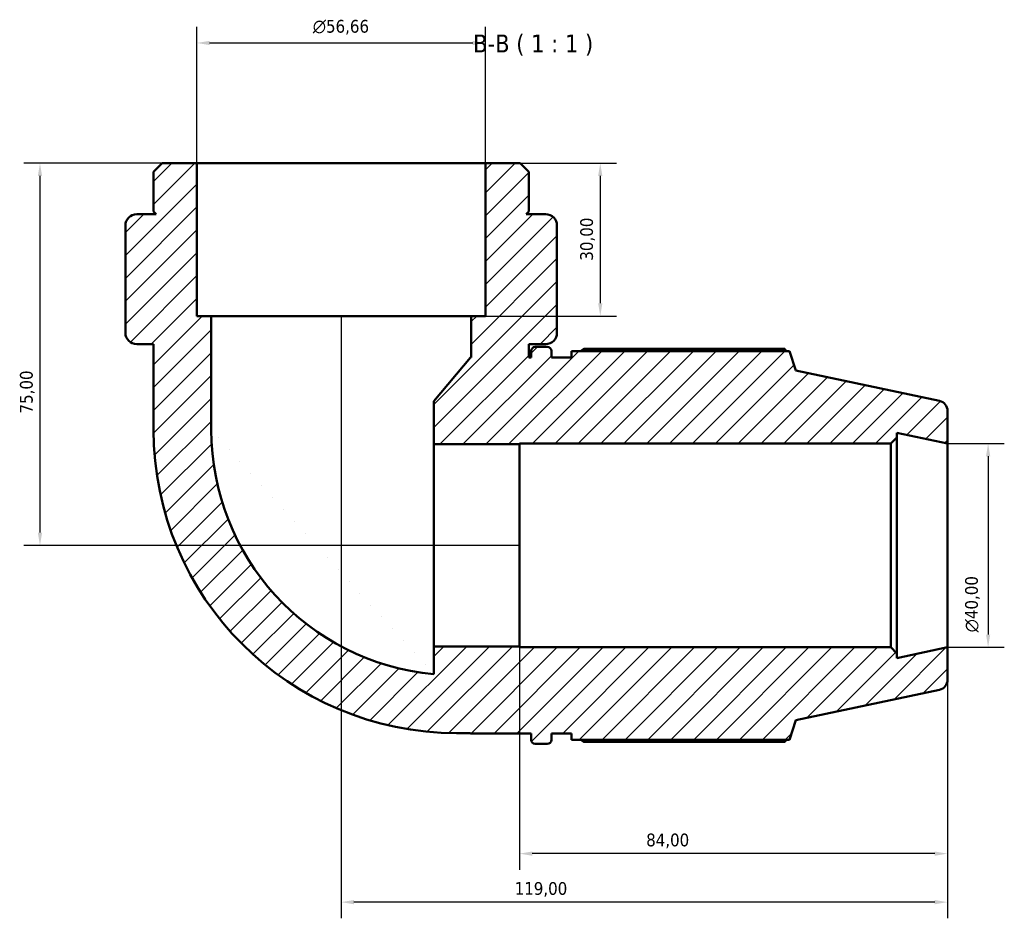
# Model space of a CAD drawing. Header units: millimetres. Extents: x 0 to 931, y 0 to 901.
# Tile 3 of 5: x 304 to 497, y 724 to 901. Entities that reach past the tile are written whole.
import ezdxf

# ---------------------------------------------------------------- set-up
doc = ezdxf.new("R2010")
doc.units = ezdxf.units.MM
for name, color, linetype, lineweight in [('Dimension (ISO)', 7, 'Continuous', 25), ('Hatch (ISO)', 7, 'Continuous', 18), ('Symbol (ISO)', 7, 'Continuous', 25), ('Visible (ISO)', 7, 'Continuous', 50)]:
    doc.layers.add(name, color=color, linetype=linetype, lineweight=lineweight)
doc.styles.add('Label Text (ISO)', font='tahoma.ttf')
doc.styles.add('Note Text (ISO)', font='tahoma.ttf')
doc.dimstyles.new('Default (ISO)', dxfattribs={"dimtxt": 2.5, "dimasz": 2.5, "dimexe": 3.175, "dimexo": 0, "dimgap": 0.762, "dimtad": 1, "dimrnd": 1e-08, "dimzin": 0, "dimtxsty": 'Note Text (ISO)', "dimcen": 0.09, "dimdle": 10, "dimclrd": 256, "dimclre": 256, "dimclrt": 232, "dimazin": 0, "dimtfac": 1.40208, "dimtmove": 0, "dimatfit": 3, "dimfxl": 1, "dimtolj": 1, "dimtzin": 0, "dimlwd": -1, "dimlwe": -1, "dimarcsym": 0})

# ---------------------------------------------------------------- blocks, each defined once
blk = doc.blocks.new('*D7')
at = {"layer": 'Defpoints', "color": 0, "transparency": 16777216}
for p in [(395.21, 896.07), (338.55, 872.49), (395.21, 872.49)]:
    blk.add_point(p, dxfattribs=at)
at = {"layer": 'Dimension (ISO)', "transparency": 16777216}
for p, q in [((338.55, 872.49), (338.55, 899.25)), ((395.21, 872.49), (395.21, 899.25)), ((341.05, 896.07), (392.71, 896.07))]:
    blk.add_line(p, q, dxfattribs=at)
for points in [[(341.05, 896.49), (341.05, 895.66), (338.55, 896.07)], [(392.71, 896.49), (392.71, 895.66), (395.21, 896.07)]]:
    blk.add_solid(points, dxfattribs=at)
at = {"layer": 'Dimension (ISO)', "color": 232, "true_color": 0xca0064, "transparency": 16777216, "insert": (361.31, 900.6), "char_height": 2.5, "attachment_point": 1, "style": 'Note Text (ISO)'}
blk.add_mtext('\\A1;\\fAIGDT|b0|i0;\\H2.5000;\\ln\\fTahoma|b0|i0;\\H2.5000;56,66', dxfattribs=at)
blk = doc.blocks.new('*D8')
at = {"layer": 'Defpoints', "color": 0, "transparency": 16777216}
for p in [(395.21, 872.49), (392.38, 842.49), (417.73, 842.49)]:
    blk.add_point(p, dxfattribs=at)
at = {"layer": 'Dimension (ISO)', "transparency": 16777216}
for p, q in [((395.21, 872.49), (420.9, 872.49)), ((417.73, 869.99), (417.73, 844.99)), ((392.38, 842.49), (420.9, 842.49))]:
    blk.add_line(p, q, dxfattribs=at)
for points in [[(417.31, 869.99), (418.14, 869.99), (417.73, 872.49)], [(417.31, 844.99), (418.14, 844.99), (417.73, 842.49)]]:
    blk.add_solid(points, dxfattribs=at)
at = {"layer": 'Dimension (ISO)', "color": 232, "true_color": 0xca0064, "transparency": 16777216, "insert": (413.79, 853.36), "char_height": 2.5, "attachment_point": 1, "rotation": 90, "style": 'Note Text (ISO)'}
blk.add_mtext('\\A1;30,00', dxfattribs=at)
blk = doc.blocks.new('*D9')
at = {"layer": 'Defpoints', "color": 0, "transparency": 16777216}
for p in [(338.55, 872.49), (307.76, 797.49), (401.88, 797.49)]:
    blk.add_point(p, dxfattribs=at)
at = {"layer": 'Dimension (ISO)', "transparency": 16777216}
for p, q in [((338.55, 872.49), (304.58, 872.49)), ((307.76, 869.99), (307.76, 799.99)), ((401.88, 797.49), (304.58, 797.49))]:
    blk.add_line(p, q, dxfattribs=at)
for points in [[(307.34, 869.99), (308.18, 869.99), (307.76, 872.49)], [(307.34, 799.99), (308.18, 799.99), (307.76, 797.49)]]:
    blk.add_solid(points, dxfattribs=at)
at = {"layer": 'Dimension (ISO)', "color": 232, "true_color": 0xca0064, "transparency": 16777216, "insert": (303.83, 823.37), "char_height": 2.5, "attachment_point": 1, "rotation": 90, "style": 'Note Text (ISO)'}
blk.add_mtext('\\A1;75,00', dxfattribs=at)
blk = doc.blocks.new('*D10')
at = {"layer": 'Defpoints', "color": 0, "transparency": 16777216}
for p in [(366.88, 842.49), (485.88, 777.49), (366.88, 727.49)]:
    blk.add_point(p, dxfattribs=at)
at = {"layer": 'Dimension (ISO)', "transparency": 16777216}
for p, q in [((366.88, 842.49), (366.88, 724.31)), ((485.88, 777.49), (485.88, 724.31)), ((483.38, 727.49), (369.38, 727.49))]:
    blk.add_line(p, q, dxfattribs=at)
for points in [[(369.38, 727.9), (369.38, 727.07), (366.88, 727.49)], [(483.38, 727.9), (483.38, 727.07), (485.88, 727.49)]]:
    blk.add_solid(points, dxfattribs=at)
at = {"layer": 'Dimension (ISO)', "color": 232, "true_color": 0xca0064, "transparency": 16777216, "insert": (400.93, 731.42), "char_height": 2.5, "attachment_point": 1, "style": 'Note Text (ISO)'}
blk.add_mtext('\\A1;119,00', dxfattribs=at)
blk = doc.blocks.new('*D11')
at = {"layer": 'Defpoints', "color": 0, "transparency": 16777216}
for p in [(401.88, 777.66), (485.88, 777.49), (401.88, 737)]:
    blk.add_point(p, dxfattribs=at)
at = {"layer": 'Dimension (ISO)', "transparency": 16777216}
for p, q in [((401.88, 777.66), (401.88, 733.83)), ((485.88, 777.49), (485.88, 733.83)), ((483.38, 737), (404.38, 737))]:
    blk.add_line(p, q, dxfattribs=at)
for points in [[(404.38, 737.42), (404.38, 736.59), (401.88, 737)], [(483.38, 737.42), (483.38, 736.59), (485.88, 737)]]:
    blk.add_solid(points, dxfattribs=at)
at = {"layer": 'Dimension (ISO)', "color": 232, "true_color": 0xca0064, "transparency": 16777216, "insert": (426.74, 740.94), "char_height": 2.5, "attachment_point": 1, "style": 'Note Text (ISO)'}
blk.add_mtext('\\A1;84,00', dxfattribs=at)
blk = doc.blocks.new('*D12')
at = {"layer": 'Defpoints', "color": 0, "transparency": 16777216}
for p in [(485.88, 817.49), (485.88, 777.49), (493.85, 777.49)]:
    blk.add_point(p, dxfattribs=at)
at = {"layer": 'Dimension (ISO)', "transparency": 16777216}
for p, q in [((485.88, 817.49), (497.03, 817.49)), ((493.85, 814.99), (493.85, 779.99)), ((485.88, 777.49), (497.03, 777.49))]:
    blk.add_line(p, q, dxfattribs=at)
for points in [[(493.44, 814.99), (494.27, 814.99), (493.85, 817.49)], [(493.44, 779.99), (494.27, 779.99), (493.85, 777.49)]]:
    blk.add_solid(points, dxfattribs=at)
at = {"layer": 'Dimension (ISO)', "color": 232, "true_color": 0xca0064, "transparency": 16777216, "insert": (489.33, 780.43), "char_height": 2.5, "attachment_point": 1, "rotation": 90, "style": 'Note Text (ISO)'}
blk.add_mtext('\\A1;\\fAIGDT|b0|i0;\\H2.5000;\\ln\\fTahoma|b0|i0;\\H2.5000;40,00', dxfattribs=at)

msp = doc.modelspace()

# ---------------------------------------------------------------- hatches: boundary and pattern name
at = {"layer": 'Hatch (ISO)'}
h = msp.add_hatch(dxfattribs=at)
h.set_pattern_fill('ANSI31', color=256, scale=25.4, style=0)
h.set_pattern_definition([(45, (0, 0), (-2.245064, 2.245064), [])])
edge = h.paths.add_edge_path()
edge.add_line((395.21, 842.488), (392.377, 842.488))
edge.add_line((392.377, 842.488), (392.377, 834.388))
edge.add_line((392.377, 834.388), (392.268, 834.388))
edge.add_line((392.268, 834.388), (385.075, 825.816))
edge.add_line((385.075, 825.816), (385.075, 817.318))
edge.add_line((385.075, 817.318), (401.882, 817.318))
edge.add_line((401.882, 817.318), (401.882, 817.488))
edge.add_line((401.882, 817.488), (474.765, 817.488))
edge.add_line((474.765, 817.488), (475.965, 818.688))
edge.add_line((475.965, 818.688), (475.965, 819.596))
edge.add_line((475.965, 819.596), (485.882, 817.488))
edge.add_line((485.882, 817.488), (485.882, 823.869))
edge.add_ellipse((483.882, 823.869), major_axis=(2, 0), ratio=1, start_angle=0, end_angle=78)
edge.add_line((484.297, 825.825), (456.132, 831.812))
edge.add_line((456.132, 831.812), (454.895, 835.618))
edge.add_line((454.895, 835.618), (412.102, 835.618))
edge.add_line((412.102, 835.618), (412.102, 834.388))
edge.add_line((412.102, 834.388), (408.135, 834.388))
edge.add_line((408.135, 834.388), (408.135, 835.638))
edge.add_ellipse((407.335, 835.638), major_axis=(0.8, 0), ratio=1, start_angle=0, end_angle=90)
edge.add_line((407.335, 836.438), (404.968, 836.438))
edge.add_ellipse((404.968, 835.638), major_axis=(0, 0.8), ratio=1, start_angle=0, end_angle=90)
edge.add_line((404.168, 835.638), (404.168, 834.388))
edge.add_line((404.168, 834.388), (403.708, 834.388))
edge.add_line((403.708, 834.388), (403.708, 836.988))
edge.add_line((403.708, 836.988), (407.022, 836.988))
edge.add_ellipse((407.022, 839.198), major_axis=(0, -2.21), ratio=1, start_angle=0, end_angle=90)
edge.add_line((409.232, 839.198), (409.232, 839.488))
edge.add_line((409.232, 839.488), (409.232, 842.488))
edge.add_line((409.232, 842.488), (409.232, 860.279))
edge.add_ellipse((407.022, 860.279), major_axis=(2.21, 0), ratio=1, start_angle=0, end_angle=90)
edge.add_line((407.022, 862.488), (403.208, 862.488))
edge.add_line((403.208, 862.488), (403.708, 862.988))
edge.add_line((403.708, 862.988), (403.708, 870.788))
edge.add_line((403.708, 870.788), (402.008, 872.488))
edge.add_line((402.008, 872.488), (395.21, 872.488))
edge.add_line((395.21, 872.488), (395.21, 842.488))
edge = h.paths.add_edge_path()
edge.add_line((341.386, 842.488), (338.554, 842.488))
edge.add_line((338.554, 842.488), (338.554, 872.488))
edge.add_line((338.554, 872.488), (331.755, 872.488))
edge.add_line((331.755, 872.488), (330.055, 870.788))
edge.add_line((330.055, 870.788), (330.055, 862.988))
edge.add_line((330.055, 862.988), (330.555, 862.488))
edge.add_line((330.555, 862.488), (326.741, 862.488))
edge.add_ellipse((326.741, 860.279), major_axis=(0, 2.21), ratio=1, start_angle=0, end_angle=90)
edge.add_line((324.531, 860.279), (324.531, 842.488))
edge.add_line((324.531, 842.488), (324.531, 839.488))
edge.add_line((324.531, 839.488), (324.531, 839.198))
edge.add_ellipse((326.741, 839.198), major_axis=(-2.21, 0), ratio=1, start_angle=0, end_angle=90)
edge.add_line((326.741, 836.988), (330.055, 836.988))
edge.add_line((330.055, 836.988), (330.055, 820.151))
edge.add_ellipse((389.544, 820.151), major_axis=(-59.489, 0), ratio=1, start_angle=0, end_angle=90)
edge.add_line((389.544, 760.662), (392.206, 760.662))
edge.add_line((392.206, 760.662), (392.268, 760.588))
edge.add_line((392.268, 760.588), (404.168, 760.588))
edge.add_line((404.168, 760.588), (404.168, 759.338))
edge.add_ellipse((404.968, 759.338), major_axis=(-0.8, 0), ratio=1, start_angle=0, end_angle=90)
edge.add_line((404.968, 758.538), (407.335, 758.538))
edge.add_ellipse((407.335, 759.338), major_axis=(0, -0.8), ratio=1, start_angle=0, end_angle=90)
edge.add_line((408.135, 759.338), (408.135, 760.588))
edge.add_line((408.135, 760.588), (412.102, 760.588))
edge.add_line((412.102, 760.588), (412.102, 759.358))
edge.add_line((412.102, 759.358), (454.895, 759.358))
edge.add_line((454.895, 759.358), (456.132, 763.165))
edge.add_line((456.132, 763.165), (484.297, 769.151))
edge.add_ellipse((483.882, 771.108), major_axis=(0.416, -1.956), ratio=1, start_angle=0, end_angle=78)
edge.add_line((485.882, 771.108), (485.882, 777.488))
edge.add_line((485.882, 777.488), (475.965, 775.38))
edge.add_line((475.965, 775.38), (475.965, 776.288))
edge.add_line((475.965, 776.288), (474.765, 777.488))
edge.add_line((474.765, 777.488), (401.882, 777.488))
edge.add_line((401.882, 777.488), (401.882, 777.659))
edge.add_line((401.882, 777.659), (385.075, 777.659))
edge.add_line((385.075, 777.659), (385.075, 772.201))
edge.add_ellipse((389.544, 820.151), major_axis=(-4.468, -47.95), ratio=1, start_angle=275.32408, end_angle=360, ccw=False)
edge.add_line((341.386, 820.151), (341.386, 842.488))

# ---------------------------------------------------------------- linework, layer by layer
at = {"layer": 'Visible (ISO)'}
for p, q in [((331.755, 872.488), (330.055, 870.788)), ((338.554, 872.488), (331.755, 872.488)), ((338.554, 842.488), (338.554, 872.488)), ((395.21, 872.488), (338.554, 872.488)), ((402.008, 872.488), (395.21, 872.488)), ((395.21, 872.488), (395.21, 842.488)), ((403.708, 870.788), (402.008, 872.488)), ((330.055, 870.788), (330.055, 862.988)), ((403.708, 862.988), (403.708, 870.788)), ((330.555, 862.488), (326.741, 862.488)), ((330.055, 862.988), (330.555, 862.488)), ((403.208, 862.488), (403.708, 862.988)), ((407.022, 862.488), (403.208, 862.488)), ((324.531, 860.279), (324.531, 842.488)), ((409.232, 842.488), (409.232, 860.279)), ((324.531, 842.488), (324.531, 839.488)), ((341.386, 842.488), (338.554, 842.488)), ((341.386, 820.151), (341.386, 842.488)), ((392.377, 842.488), (341.386, 842.488)), ((395.21, 842.488), (392.377, 842.488)), ((392.377, 842.488), (392.377, 834.388)), ((409.232, 839.488), (409.232, 842.488)), ((324.531, 839.488), (324.531, 839.198)), ((409.232, 839.198), (409.232, 839.488)), ((326.741, 836.988), (330.055, 836.988)), ((330.055, 836.988), (330.055, 820.151)), ((403.708, 834.388), (403.708, 836.988)), ((403.708, 836.988), (407.022, 836.988)), ((404.168, 835.638), (404.168, 834.388)), ((407.335, 836.438), (404.968, 836.438)), ((408.135, 834.388), (408.135, 835.638)), ((454.895, 835.618), (412.102, 835.618)), ((412.102, 835.618), (412.102, 834.388)), ((453.962, 836.066), (414.562, 836.066)), ((456.132, 831.812), (454.895, 835.618)), ((392.268, 834.388), (385.075, 825.816)), ((392.377, 834.388), (392.268, 834.388)), ((404.168, 834.388), (403.708, 834.388)), ((412.102, 834.388), (408.135, 834.388)), ((484.297, 825.825), (456.132, 831.812)), ((385.075, 825.816), (385.075, 817.318)), ((485.882, 817.488), (485.882, 823.869)), ((475.965, 818.688), (475.965, 819.596)), ((475.965, 819.596), (485.882, 817.488)), ((401.882, 817.318), (401.882, 817.488)), ((401.882, 817.488), (474.765, 817.488)), ((474.765, 817.488), (475.965, 818.688)), ((474.765, 817.488), (474.765, 777.488)), ((475.965, 776.288), (475.965, 818.688)), ((485.882, 777.488), (485.882, 817.488)), ((385.075, 817.318), (401.882, 817.318)), ((385.075, 777.659), (385.075, 817.318)), ((401.882, 777.659), (401.882, 817.318)), ((401.882, 777.659), (385.075, 777.659)), ((385.075, 777.659), (385.075, 772.201)), ((401.882, 777.488), (401.882, 777.659)), ((474.765, 777.488), (401.882, 777.488)), ((475.965, 776.288), (474.765, 777.488)), ((485.882, 777.488), (475.965, 775.38)), ((485.882, 771.108), (485.882, 777.488)), ((475.965, 775.38), (475.965, 776.288)), ((456.132, 763.165), (484.297, 769.151)), ((454.895, 759.358), (456.132, 763.165)), ((389.544, 760.662), (392.206, 760.662)), ((392.206, 760.662), (392.268, 760.588)), ((392.268, 760.588), (404.168, 760.588)), ((404.168, 760.588), (404.168, 759.338)), ((408.135, 759.338), (408.135, 760.588)), ((408.135, 760.588), (412.102, 760.588)), ((412.102, 760.588), (412.102, 759.358)), ((404.968, 758.538), (407.335, 758.538)), ((412.102, 759.358), (454.895, 759.358)), ((414.562, 758.91), (453.962, 758.91))]:
    msp.add_line(p, q, dxfattribs=at)
for centre, radius, start, end in [((326.741, 860.279), 2.21, 90, 180), ((407.022, 860.279), 2.21, 0, 90), ((326.741, 839.198), 2.21, 180, 270), ((407.022, 839.198), 2.21, 270, 0), ((404.968, 835.638), 0.8, 90, 180), ((407.335, 835.638), 0.8, 0, 90), ((483.882, 823.869), 2, 0, 78), ((389.544, 820.151), 59.489, 180, 270), ((389.544, 820.151), 48.158, 180, 264.67592), ((483.882, 771.108), 2, 282, 0), ((404.968, 759.338), 0.8, 180, 270), ((407.335, 759.338), 0.8, 270, 0)]:
    msp.add_arc(centre, radius, start, end, dxfattribs=at)
for points, weights in [([(413.847, 835.618), (414.198, 835.84), (414.562, 836.066)], [1.01284903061, 1.01515617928, 1.01731783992]), ([(454.194, 835.618), (454.08, 835.84), (453.962, 836.066)], [1.00150134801, 1.00082453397, 1]), ([(414.562, 758.91), (414.198, 759.136), (413.847, 759.358)], [1.01731783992, 1.01515617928, 1.01284903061]), ([(453.962, 758.91), (454.08, 759.136), (454.194, 759.358)], [1, 1.00082453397, 1.00150134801])]:
    msp.add_rational_spline(points, weights, degree=2, dxfattribs=at)

# ---------------------------------------------------------------- texts
at = {"layer": 'Symbol (ISO)', "insert": (392.768, 893.594), "char_height": 3.5, "attachment_point": 7, "style": 'Label Text (ISO)'}
msp.add_mtext('B-B ( 1 : 1 )', dxfattribs=at)

# ---------------------------------------------------------------- dimensions: what is measured, and where the dimension line sits
at = {"layer": 'Dimension (ISO)'}
for base, p1, p2, angle, picture, middle in [((395.21, 896.074), (338.554, 872.488), (395.21, 872.488), 180, '*D7', (366.882, 896.074)), ((493.853, 777.488), (485.882, 817.488), (485.882, 777.488), 90, '*D12', (493.853, 785.988))]:
    dim = msp.add_linear_dim(base=base, p1=p1, p2=p2, angle=angle, text='\\fAIGDT|b0|i0;\\H2.5000;\\ln\\fTahoma|b0|i0;\\H2.5000;<>', dimstyle='Default (ISO)', override={"dimdec": 2, "dimtp": 0, "dimtm": 0, "dimtdec": 2, "dimtofl": 0, "dimatfit": 1}, dxfattribs=at)
    dim.commit()
    dim.dimension.update_dxf_attribs({"geometry": picture, "text_midpoint": middle, "dimtype": 160})
for base, p1, p2, angle, picture, middle in [((307.759, 797.488), (338.554, 872.488), (401.882, 797.488), 270, '*D9', (307.759, 827.488)), ((417.725, 842.488), (395.21, 872.488), (392.377, 842.488), 270, '*D8', (417.725, 857.488)), ((366.882, 727.488), (485.882, 777.488), (366.882, 842.488), 180, '*D10', (405.882, 727.488)), ((401.882, 737.004), (485.882, 777.488), (401.882, 777.659), 180, '*D11', (430.882, 737.004))]:
    dim = msp.add_linear_dim(base=base, p1=p1, p2=p2, angle=angle, dimstyle='Default (ISO)', override={"dimdec": 2, "dimtp": 0, "dimtm": 0, "dimtdec": 2, "dimtofl": 0, "dimatfit": 1}, dxfattribs=at)
    dim.commit()
    dim.dimension.update_dxf_attribs({"geometry": picture, "text_midpoint": middle, "dimtype": 160})

doc.saveas('drawing.dxf')
